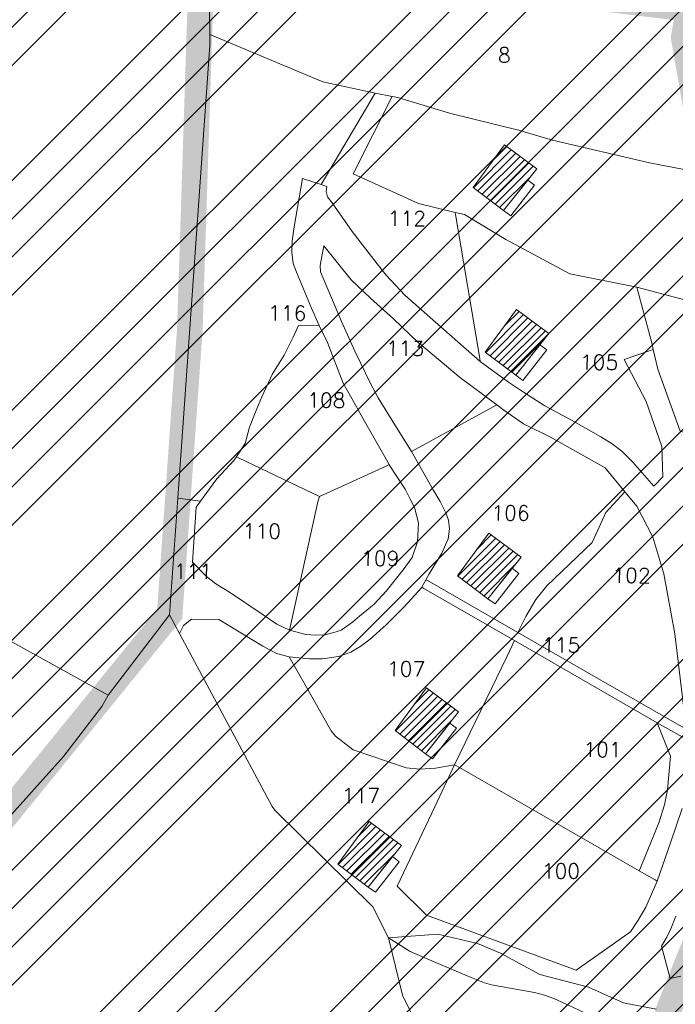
# Model space of a CAD drawing. Header units: metres. Extents: x 578835 to 593571, y 248557 to 255108.
# Tile 60 of 251: x 582948 to 583102, y 249711 to 249942. Entities that reach past the tile are written whole.
import ezdxf

# ---------------------------------------------------------------- set-up
doc = ezdxf.new("R2010")
doc.units = ezdxf.units.M
doc.linetypes.add('CACHEX2', pattern=[0.75, 0.5, -0.25])
doc.linetypes.add('SOLID_LINE', pattern=[0])
for name, color, linetype, lineweight in [('Cad-BATIMENT_BATI_LEGER13', 7, 'SOLID_LINE', 0), ('Cad-BATIMENT_BATI_PRIVE12', 7, 'SOLID_LINE', 0), ('Cad-BATIMENT_BATI_PRIVE12_HACH', 7, 'SOLID_LINE', 0), ('Cad-PARCELLAIRE_PARCELLE1', 250, 'SOLID_LINE', 0), ('Cad-TOPONYMIE_NUMERO_DE_PARCELL182', 250, 'SOLID_LINE', 0), ('PLU', 7, 'CACHEX2', 5), ('PPRIF - contour', 10, 'Continuous', 9)]:
    doc.layers.add(name, color=color, linetype=linetype, lineweight=lineweight)
doc.styles.add('TEXTSTYLE_45_11', font='txt.shx', dxfattribs={"oblique": 50})

msp = doc.modelspace()

# ---------------------------------------------------------------- hatches: boundary and pattern name
at = {"layer": 'Cad-BATIMENT_BATI_PRIVE12_HACH', "ltscale": 0.4}
h = msp.add_hatch(dxfattribs=at)
h.set_pattern_fill('ANSI31', color=256, scale=0.4, style=0)
h.set_pattern_definition([(45, (-41.1616, 368.0525), (-0.898025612, 0.898025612), [])])
h.paths.add_polyline_path([(583061.72, 249912.89), (583054.39, 249902.92), (583061.52, 249897.49), (583069.28, 249907.28)])
h = msp.add_hatch(dxfattribs=at)
h.set_pattern_fill('ANSI31', color=256, scale=0.4, style=0)
h.set_pattern_definition([(45, (-38.3171, 329.4563), (-0.898025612, 0.898025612), [])])
h.paths.add_polyline_path([(583064.56, 249874.29), (583057.23, 249864.32), (583064.36, 249858.89), (583072.12, 249868.68)])
h = msp.add_hatch(dxfattribs=at)
h.set_pattern_fill('ANSI31', color=256, scale=0.4, style=0)
h.set_pattern_definition([(45, (-44.8188, 277.0467), (-0.898025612, 0.898025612), [])])
h.paths.add_polyline_path([(583058.06, 249821.88), (583050.73, 249811.91), (583057.86, 249806.48), (583065.62, 249816.27)])
h = msp.add_hatch(dxfattribs=at)
h.set_pattern_fill('ANSI31', color=256, scale=0.4, style=0)
h.set_pattern_definition([(45, (-59.4567, 240.7597), (-0.898025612, 0.898025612), [])])
h.paths.add_polyline_path([(583043.42, 249785.6), (583036.09, 249775.62), (583043.22, 249770.2), (583050.98, 249779.99)])
h = msp.add_hatch(dxfattribs=at)
h.set_pattern_fill('ANSI31', color=256, scale=0.4, style=0)
h.set_pattern_definition([(45, (-72.8665, 209.4765), (-0.898025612, 0.898025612), [])])
h.paths.add_polyline_path([(583030.01, 249754.31), (583022.68, 249744.34), (583029.81, 249738.91), (583037.57, 249748.7)])
at = {"layer": 'PPRIF - contour', "lineweight": 15}
h = msp.add_hatch(dxfattribs=at)
h.set_pattern_fill('ANSI34', color=30, scale=2, style=0)
h.paths.add_polyline_path([(583168.56, 249236.59), (583178.02, 249273.37), (583184.15, 249314.36), (583186.86, 249348.54), (583183.82, 249412.65), (583188.31, 249497.75), (583209.56, 249638.59), (583209.57, 249654.16), (583202.87, 249764.69), (583181.22, 249772.54), (583212.18, 249841.81), (583235.33, 249974.64), (583193.51, 249985.09), (583186.04, 250045.54), (583188.28, 250067.18), (583195.8, 250078.07), (583245.78, 250078.37), (583251.01, 250132.85), (583194.25, 250138.82), (583209.94, 250168.32), (583209.19, 250188.47), (583208.21, 250203.8), (583217.43, 250267.61), (583213.64, 250277.41), (583256.98, 250284.74), (583262.34, 250350.34), (583266.18, 250436.39), (583274.5, 250436.7), (583214.43, 250499.33), (583184.56, 250537.39), (583218.91, 250547.09), (583241.07, 250552.07), (583269.68, 250547.09), (583271.18, 250569.48), (583274.91, 250580.67), (583286.48, 250597.77), (583293.66, 250716.62), (583278.73, 250731.44), (583193.67, 250750.25), (583156.78, 250759.28), (583135.71, 250831.5), (583141.39, 250856.49), (583145.69, 250864.01), (583161.1, 250891.6), (583169.34, 250905.21), (583172.57, 250920.26), (583171.49, 250936.38), (583169.31, 250950.6), (583181.85, 251003.26), (583206.95, 251084.03), (583216.62, 251114.12), (583232.39, 251161.77), (583245.29, 251209.41), (583234.54, 251210.94), (583234.1, 251288.09), (583244.66, 251288.39), (583237.9, 251328.73), (583229.54, 251356.01), (583200.13, 251357.42), (583190.46, 251371.39), (583189.74, 251379.63), (583190.1, 251406.14), (583244.22, 251415.82), (583256.04, 251419.04), (583270.74, 251430.86), (583295.47, 251440.89), (583325.21, 251451.64), (583340.94, 251464.43), (583366, 251457.91), (583398.59, 251444.88), (583422.15, 251436.37), (583417.63, 251462.92), (583418.14, 251495.99), (583409.11, 251546.1), (583400.09, 251585.18), (583359.99, 251579.17), (583344.95, 251609.23), (583333.92, 251624.76), (583325.9, 251633.28), (583319.39, 251648.31), (583296.33, 251649.31), (583292.32, 251666.85), (583282.01, 251764.42), (583240.65, 251790.03), (583212.78, 251805.76), (583221.32, 251831.82), (583251.44, 251830.48), (583273.02, 251828.23), (583262.67, 251903.93), (583199.69, 251895.44), (583192.95, 251945.32), (583256.33, 251954.31), (583243.74, 252050.47), (583214.52, 252068.27), (583208.68, 252073.66), (583201.93, 252137.92), (583178.11, 252135.22), (583183.95, 252176.12), (583226.69, 252181.65), (583216.8, 252253.1), (583210.96, 252307.92), (583193.36, 252422.33), (583178.97, 252519.84), (583167.73, 252607.66), (583178.52, 252614.4), (583188.29, 252625.39), (583184.93, 252642.05), (583192.13, 252639.75), (583210.89, 252641.9), (583205.05, 252676.95), (583200.1, 252708.47), (583205.05, 252708.02), (583194.96, 252797.38), (583191.02, 252799.28), (583173.51, 252800.6), (583168.08, 252797.59), (583165.67, 252793.82), (583165.69, 252787.69), (583073.05, 252815.41), (583065.66, 252814.13), (583065.94, 252812.7), (583046.85, 252808.33), (583047.04, 252816.04), (582997.15, 252812.42), (582995.86, 252782.45), (582980.16, 252787.72), (582949.89, 252804.92), (582947.27, 252800.69), (582935.19, 252777.61), (582924.38, 252768.8), (582917.32, 252760.63), (582910.91, 252748.5), (582903.76, 252736.42), (582880, 252724.86), (582817.58, 252706.15), (582782.59, 252696.37), (582747.69, 252696.56), (582653.19, 252726.32), (582583.51, 252736.7), (582547.53, 252745.89), (582391.95, 252693.83), (582342.71, 252696.56), (582258, 252701.11), (582228.89, 252730.03), (582194.3, 252754.65), (582137.15, 252749.12), (582028.37, 252701.22), (581997.03, 252701.83), (581923.09, 252643.99), (581895.44, 252653.82), (581782.97, 252699.88), (581749.17, 252724.45), (581694.48, 252730.59), (581626.87, 252779.73), (581623.69, 252832.13), (581568.99, 252867.14), (581549.94, 252902.76), (581520.9, 252875.84), (581488.95, 252861.1), (581415.1, 252871.66), (581333.97, 252861.22), (581285.87, 252845.9), (581226.26, 252859.41), (581213.27, 252848.96), (581176.79, 252829.19), (581135.62, 252832.26), (581093.83, 252851.3), (581026.18, 252865.71), (580894.22, 252859.98), (580764.18, 252821.75), (580666.25, 252837.89), (580606.97, 252807.31), (580553.37, 252825.96), (580518.38, 252831.19), (580426.24, 252844.58), (580314.78, 252864.48), (580232.54, 252861.61), (580193.34, 252877.86), (579737.68, 252731.06), (579339.29, 252594.91), (579467.34, 252529.95), (579492.26, 252526.53), (579537.88, 252506.87), (579628.29, 252501.98), (579673.34, 252488.27), (579756.55, 252421.24), (579801.62, 252412.32), (579849.52, 252376.66), (579890.09, 252373.24), (579954.11, 252362.98), (580003.08, 252331.22), (580020.69, 252319.86), (580037.79, 252307.65), (580048.55, 252295.44), (580067.12, 252269.55), (580095.49, 252178.46), (580127.66, 252086.63), (580157.22, 252011.67), (580209.32, 251928.46), (580208.41, 251858.24), (580196.24, 251818.11), (580206.29, 251790.3), (580227.07, 251716.54), (580274.53, 251673.98), (580324.82, 251599.61), (580345.2, 251567.99), (580352.27, 251548.44), (580380.56, 251474.57), (580498.13, 251465.11), (580632.34, 251425.65), (580688.87, 251403.81), (580903, 251328.66), (581057.22, 251304.45), (581128.89, 251277.45), (581306.24, 251176.53), (581363.6, 251156.15), (581418.4, 251079.72), (581465.72, 250967.17), (581546.02, 250830.88), (581604.72, 250760.44), (581621.29, 250710.76), (581635.31, 250677.64), (581677.37, 250643.25), (581761.5, 250538.8), (581878.03, 250481.58), (581978.36, 250416.05), (582083.64, 250336.15), (582132.06, 250252.96), (582193.12, 250147.32), (582211.34, 250118.18), (582217.79, 250080.35), (582244.22, 249930.09), (582252.92, 249788.8), (582279.87, 249720.73), (582264.14, 249693.23), (582229.1, 249576.98), (582243.69, 249504.21), (582236.53, 249458.37), (582233.12, 249417.21), (582207.89, 249404.14), (582210.7, 249314.66), (582282.52, 249136.36), (582365.79, 249069.63), (582329.51, 248868.66), (582370.33, 248802.93), (582389.99, 248830.88), (582435.35, 248829.37), (582475.81, 248930.64), (582488.18, 248933.83), (582505.04, 248934.94), (582536.56, 248931.03), (582545.58, 248873.46), (582547.73, 248837.81), (582559.27, 248733.3), (582660.26, 248731.96), (582707.75, 248722.61), (582711.09, 248844.25), (582713.77, 248853.61), (582730.11, 248933.31), (582770.57, 249048.63), (582781.22, 249070.77), (582782.86, 249074.05), (582786.69, 249073.51), (582794.34, 249066.4), (582795.98, 249060.39), (582802, 249037.44), (582837.54, 249029.24), (582847.92, 249019.4), (582859.41, 249022.68), (582870.89, 249021.59), (582882.91, 249029.79), (582897.68, 249024.87), (582894.41, 249004.61), (582898.78, 248991.5), (582903.16, 248984.94), (582914.71, 248986.01), (582980.86, 249040.12), (583036.72, 249107.47), (583089.79, 249152.85), (583096.96, 249144.66), (583169.29, 249123.72), (583150.9, 249178.85), (583158.77, 249200.15)])

# ---------------------------------------------------------------- linework, layer by layer
at = {"layer": 'Cad-BATIMENT_BATI_LEGER13'}
for points in [[(583063.19, 249896.29), (583068.77, 249903.44), (583067.19, 249904.65), (583061.52, 249897.49), (583063.19, 249896.29), (583063.19, 249896.29)], [(583066.03, 249857.7), (583071.62, 249864.85), (583070.03, 249866.05), (583064.36, 249858.89), (583066.03, 249857.7), (583066.03, 249857.7)], [(583059.53, 249805.29), (583065.12, 249812.44), (583063.53, 249813.65), (583057.86, 249806.48), (583059.53, 249805.29), (583059.53, 249805.29)], [(583044.89, 249769), (583050.48, 249776.15), (583048.89, 249777.36), (583043.22, 249770.2), (583044.89, 249769), (583044.89, 249769)], [(583031.48, 249737.72), (583037.07, 249744.87), (583035.48, 249746.08), (583029.81, 249738.91), (583031.48, 249737.72), (583031.48, 249737.72)]]:
    msp.add_lwpolyline(points, close=True, dxfattribs=at)
at = {"layer": 'Cad-BATIMENT_BATI_PRIVE12'}
for points in [[(583061.72, 249912.89), (583054.39, 249902.92), (583061.52, 249897.49), (583069.28, 249907.28), (583061.72, 249912.89), (583061.72, 249912.89)], [(583064.56, 249874.29), (583057.23, 249864.32), (583064.36, 249858.89), (583072.12, 249868.68), (583064.56, 249874.29), (583064.56, 249874.29)], [(583058.06, 249821.88), (583050.73, 249811.91), (583057.86, 249806.48), (583065.62, 249816.27), (583058.06, 249821.88), (583058.06, 249821.88)], [(583043.42, 249785.6), (583036.09, 249775.62), (583043.22, 249770.2), (583050.98, 249779.99), (583043.42, 249785.6), (583043.42, 249785.6)], [(583030.01, 249754.31), (583022.68, 249744.34), (583029.81, 249738.91), (583037.57, 249748.7), (583030.01, 249754.31), (583030.01, 249754.31)]]:
    msp.add_lwpolyline(points, close=True, dxfattribs=at)
at = {"layer": 'Cad-PARCELLAIRE_PARCELLE1'}
for points in [[(582941, 249799.32), (582968.91, 249783.92), (582983.26, 249802.73), (582985.18, 249830.08), (582992.66, 249936.27), (582992.71, 249938.73), (582992.43, 249955.87), (582991.06, 250007.93), (582972.69, 250009.74), (582940.36, 250011.84)], [(583106.53, 249875.87), (583092.71, 249879.51), (583077.03, 249882.67), (583062.01, 249890.67), (583052.37, 249896.55), (583050.19, 249897.04), (583041.61, 249899.11), (583026.27, 249906.07), (583035.38, 249924.23), (583035.38, 249924.23), (583035.38, 249924.23), (583036.73, 249924), (583048.82, 249920.34), (583064.98, 249916.33), (583073.01, 249913.99), (583095.73, 249908.64), (583122.95, 249903.44)], [(583103.69, 249781.45), (583101.62, 249798.33), (583099.05, 249812.38), (583096.51, 249820.98), (583092.7, 249828.24), (583089.95, 249831.58), (583085.35, 249837.22), (583072.64, 249844.29), (583066.18, 249847.54), (583061.55, 249850.72), (583059.96, 249851.93), (583051.08, 249858.55), (583047.09, 249861.89), (583041.42, 249866.66), (583035.69, 249872.08), (583030.34, 249876.99), (583025.77, 249881.29), (583019.42, 249889.24), (583018.57, 249884.6), (583018.61, 249883.15), (583023.53, 249871.52), (583026.68, 249864.54), (583028.07, 249861.65), (583030.25, 249857.14), (583032.12, 249853.62), (583036.03, 249847.25), (583039.73, 249841.43), (583039.93, 249841), (583042.63, 249836.33), (583045.05, 249832.07), (583046.68, 249829.3), (583047.97, 249826.63), (583048.61, 249824.9), (583048.86, 249822.91), (583048.56, 249820.54), (583047.03, 249817.18), (583044.05, 249812.37), (583043.26, 249810.97), (583042.34, 249809.22), (583042.26, 249809.1), (583038.19, 249804.63), (583034, 249800.38), (583030.24, 249797.05), (583028.07, 249795.42), (583025.71, 249794.01), (583022.82, 249792.99), (583019.08, 249792.45), (583016.02, 249792.42), (583011.29, 249792.91), (583008.34, 249793.67), (583005.14, 249795.41), (582994.81, 249801.69), (582988.37, 249801.7), (582986.52, 249800.21), (582985.6, 249798.35), (582983.26, 249802.73), (582985.18, 249830.08), (582990.52, 249829.42), (582989.48, 249827.99), (582988.66, 249815.11), (582991.91, 249811.7), (582994.12, 249809.99), (582997.33, 249808.02), (583005.19, 249802.77), (583008.42, 249800.59), (583011.34, 249799.17), (583011.34, 249799.17), (583015.22, 249798.15), (583017.54, 249798), (583019.68, 249798.07), (583022.26, 249798.74), (583023.46, 249799.17), (583026.11, 249801.06), (583027.73, 249802.42), (583031.2, 249805.28), (583034, 249808.3), (583037.95, 249813.31), (583040.1, 249816.17), (583041.37, 249819.84), (583041.57, 249824.31), (583040.61, 249827.91), (583039.62, 249829.83), (583038.44, 249832.19), (583034.74, 249837.9), (583034.73, 249838.01), (583033.1, 249840.88), (583028.95, 249848.11), (583025.27, 249854.72), (583023.92, 249857.06), (583020.24, 249866.56), (583018.34, 249870.53), (583016.51, 249874.62), (583013.01, 249883.02), (583012.18, 249885.06), (583011.88, 249887.72), (583012, 249890.29), (583012.45, 249893.67), (583014.4, 249904.98), (583018.81, 249903.56), (583019.39, 249903.39), (583020.08, 249903.11), (583019.92, 249901.98), (583020.28, 249900.67), (583021.38, 249899.32), (583026.07, 249892.57), (583031.89, 249885.04), (583034.02, 249882.31), (583038.36, 249877.66), (583056.06, 249862.08), (583062.65, 249857.28), (583066.15, 249854.9), (583071.19, 249851.75), (583077.41, 249848.36), (583084.33, 249844.48), (583086.95, 249842.81), (583089.23, 249841.1), (583091.83, 249838.54), (583096.68, 249832.92), (583098.8, 249835.1), (583098.62, 249842.22), (583094.95, 249852.73), (583089.75, 249862.55), (583095.68, 249864.6), (583096.57, 249864.89), (583097.69, 249860.31), (583102.86, 249845.81)], [(583048.09, 249692.65), (583037.85, 249713.64), (583034.59, 249727.08), (583030.85, 249734.35), (583007.93, 249756.97), (583007.29, 249757.8), (582985.6, 249798.35), (582983.26, 249802.73), (582968.91, 249783.92), (582968.91, 249783.92), (582968.91, 249783.92), (582967.41, 249781.23), (582958.4, 249769.55), (582942.7, 249752.09)], [(583097.25, 249710.34), (583089.62, 249711.83), (583081.39, 249715.5), (583070.02, 249718.44), (583060.77, 249723.47), (583055.39, 249725.7), (583046.14, 249727.94), (583034.59, 249727.08), (583030.85, 249734.35), (583007.93, 249756.97), (583007.29, 249757.8), (582985.6, 249798.35), (582986.52, 249800.21), (582988.37, 249801.7), (582994.81, 249801.69), (583005.14, 249795.41), (583008.34, 249793.67), (583011.29, 249792.91), (583011.58, 249792.38), (583015.35, 249785.78), (583021.14, 249775.57), (583022.16, 249774.31), (583026.29, 249771.09), (583038.69, 249766.88), (583041.93, 249766.6), (583045.54, 249766.79), (583050.01, 249767.61), (583045.39, 249757.75), (583036.55, 249739.18), (583043.46, 249732.4), (583078.51, 249719.49), (583091.28, 249728.46), (583093.04, 249731.17), (583094.84, 249734.22), (583097.46, 249740.35), (583100.6, 249749.3), (583103.39, 249757.34)], [(582941, 249799.32), (582968.91, 249783.92), (582967.41, 249781.23), (582958.4, 249769.55), (582942.7, 249752.09)], [(583103.39, 249757.34), (583100.6, 249749.3), (583097.46, 249740.35), (583097.02, 249740.65), (583093.3, 249742.79), (583093.57, 249743.49), (583097.9, 249753.99), (583099.2, 249758.22), (583099.89, 249761.73), (583100.63, 249769.6), (583097.51, 249777.47), (583097.51, 249777.47), (583104.6, 249773.49)], [(583101.86, 249732.14), (583100.71, 249729.14), (583099.8, 249727.17), (583098.49, 249725.06), (583100.52, 249717.53), (583103.04, 249718.07)], [(583103.04, 249718.07), (583100.52, 249717.53), (583098.49, 249725.06), (583098.49, 249725.06), (583098.49, 249725.06), (583099.8, 249727.17), (583100.71, 249729.14), (583101.86, 249732.14)]]:
    msp.add_lwpolyline(points, dxfattribs=at)
for points in [[(582992.71, 249938.73), (583019.19, 249927.67), (583031.45, 249925.02), (583035.38, 249924.23), (583036.73, 249924), (583048.82, 249920.34), (583064.98, 249916.33), (583073.01, 249913.99), (583095.73, 249908.64), (583122.95, 249903.44), (583135.82, 249901.39), (583133.81, 249934.44), (583105.76, 249937.56), (583103.68, 249937.84), (583104.85, 249944.51), (583095.19, 249945.6), (583054.3, 249950.66), (583034.38, 249953.02), (583036.53, 250010.38), (582990.91, 250012.6), (582991.06, 250007.93), (582992.43, 249955.87), (582992.71, 249938.73), (582992.71, 249938.73)], [(582985.18, 249830.08), (582992.66, 249936.27), (582992.71, 249938.73), (583019.19, 249927.67), (583031.45, 249925.02), (583018.81, 249903.56), (583014.4, 249904.98), (583012.45, 249893.67), (583012, 249890.29), (583011.88, 249887.72), (583012.18, 249885.06), (583013.01, 249883.02), (583016.51, 249874.62), (583018.34, 249870.53), (583017.85, 249870.49), (583013.47, 249870.57), (583012.22, 249867.79), (583010.09, 249863.6), (583007.41, 249859.25), (583004.89, 249853.8), (583003.3, 249850.1), (583002.02, 249846.76), (583000.94, 249842.88), (582998.9, 249839.7), (582998.3, 249838.88), (582994.37, 249834.65), (582993.48, 249833.46), (582990.52, 249829.42), (582985.18, 249830.08), (582985.18, 249830.08)], [(583056.06, 249862.08), (583038.36, 249877.66), (583034.02, 249882.31), (583031.89, 249885.04), (583026.07, 249892.57), (583021.38, 249899.32), (583020.28, 249900.67), (583019.92, 249901.98), (583020.08, 249903.11), (583019.39, 249903.39), (583018.81, 249903.56), (583031.45, 249925.02), (583035.38, 249924.23), (583026.27, 249906.07), (583041.61, 249899.11), (583050.19, 249897.04), (583050.23, 249896.6), (583055.92, 249862.85), (583056.06, 249862.08), (583056.06, 249862.08)], [(583091.83, 249838.54), (583089.23, 249841.1), (583086.95, 249842.81), (583084.33, 249844.48), (583077.41, 249848.36), (583071.19, 249851.75), (583066.15, 249854.9), (583062.65, 249857.28), (583056.06, 249862.08), (583055.92, 249862.85), (583050.23, 249896.6), (583050.19, 249897.04), (583052.37, 249896.55), (583062.01, 249890.67), (583077.03, 249882.67), (583092.71, 249879.51), (583096.29, 249866.21), (583096.57, 249864.89), (583095.68, 249864.6), (583089.75, 249862.55), (583094.95, 249852.73), (583098.62, 249842.22), (583098.8, 249835.1), (583096.68, 249832.92), (583091.83, 249838.54), (583091.83, 249838.54)], [(583039.93, 249841), (583039.73, 249841.43), (583036.03, 249847.25), (583032.12, 249853.62), (583030.25, 249857.14), (583028.07, 249861.65), (583026.68, 249864.54), (583023.53, 249871.52), (583018.61, 249883.15), (583018.57, 249884.6), (583019.42, 249889.24), (583025.77, 249881.29), (583030.34, 249876.99), (583035.69, 249872.08), (583041.42, 249866.66), (583047.09, 249861.89), (583051.08, 249858.55), (583059.96, 249851.93), (583039.93, 249841), (583039.93, 249841)], [(583102.86, 249845.81), (583097.69, 249860.31), (583096.57, 249864.89), (583096.29, 249866.21), (583092.71, 249879.51), (583106.53, 249875.87), (583117.09, 249873.85), (583126.76, 249874.55), (583134.35, 249872.62), (583134.57, 249871.85), (583137.74, 249859.64), (583138.99, 249854.51), (583139.45, 249849.97), (583139.41, 249847.4), (583139.27, 249843.26), (583138.95, 249841.12), (583138.1, 249836.48), (583137.99, 249835.91), (583103.45, 249845.63), (583102.86, 249845.81), (583102.86, 249845.81)], [(583018.38, 249830.51), (582999.41, 249839.52), (582998.9, 249839.7), (583000.94, 249842.88), (583002.02, 249846.76), (583003.3, 249850.1), (583004.89, 249853.8), (583007.41, 249859.25), (583010.09, 249863.6), (583012.22, 249867.79), (583013.47, 249870.57), (583017.85, 249870.49), (583018.34, 249870.53), (583020.24, 249866.56), (583023.92, 249857.06), (583025.27, 249854.72), (583028.95, 249848.11), (583033.1, 249840.88), (583034.73, 249838.01), (583034.03, 249837.61), (583018.38, 249830.51), (583018.38, 249830.51)], [(583043.86, 249810.68), (583043.26, 249810.97), (583044.05, 249812.37), (583047.03, 249817.18), (583048.56, 249820.54), (583048.86, 249822.91), (583048.61, 249824.9), (583047.97, 249826.63), (583046.68, 249829.3), (583045.05, 249832.07), (583042.63, 249836.33), (583039.93, 249841), (583059.96, 249851.93), (583061.55, 249850.72), (583066.18, 249847.54), (583072.64, 249844.29), (583085.35, 249837.22), (583089.95, 249831.58), (583085.48, 249826.74), (583082.28, 249819.67), (583071.67, 249809.54), (583069.05, 249806.31), (583066.74, 249802.33), (583064.82, 249798.6), (583043.86, 249810.68), (583043.86, 249810.68)], [(583008.42, 249800.59), (583005.19, 249802.77), (582997.33, 249808.02), (582994.12, 249809.99), (582991.91, 249811.7), (582988.66, 249815.11), (582989.48, 249827.99), (582990.52, 249829.42), (582993.48, 249833.46), (582994.37, 249834.65), (582998.3, 249838.88), (582998.9, 249839.7), (582999.41, 249839.52), (583018.38, 249830.51), (583017.98, 249829.25), (583011.34, 249799.17), (583008.42, 249800.59), (583008.42, 249800.59)], [(583015.22, 249798.15), (583011.34, 249799.17), (583011.34, 249799.17), (583017.98, 249829.25), (583018.38, 249830.51), (583034.03, 249837.61), (583034.73, 249838.01), (583034.74, 249837.9), (583038.44, 249832.19), (583039.62, 249829.83), (583040.61, 249827.91), (583041.57, 249824.31), (583041.37, 249819.84), (583040.1, 249816.17), (583037.95, 249813.31), (583034, 249808.3), (583031.2, 249805.28), (583027.73, 249802.42), (583026.11, 249801.06), (583023.46, 249799.17), (583022.26, 249798.74), (583019.68, 249798.07), (583017.54, 249798), (583015.22, 249798.15), (583015.22, 249798.15)], [(583089.95, 249831.58), (583092.7, 249828.24), (583096.51, 249820.98), (583099.05, 249812.38), (583101.62, 249798.33), (583103.69, 249781.45), (583104.31, 249775.93), (583064.82, 249798.6), (583066.74, 249802.33), (583069.05, 249806.31), (583071.67, 249809.54), (583082.28, 249819.67), (583085.48, 249826.74), (583089.95, 249831.58), (583089.95, 249831.58)], [(583097.51, 249777.47), (583064.07, 249796.75), (583042.85, 249808.92), (583042.34, 249809.22), (583043.26, 249810.97), (583043.86, 249810.68), (583064.82, 249798.6), (583104.31, 249775.93), (583104.6, 249773.49), (583097.51, 249777.47), (583097.51, 249777.47)], [(583038.69, 249766.88), (583026.29, 249771.09), (583022.16, 249774.31), (583021.14, 249775.57), (583015.35, 249785.78), (583011.58, 249792.38), (583011.29, 249792.91), (583016.02, 249792.42), (583019.08, 249792.45), (583022.82, 249792.99), (583025.71, 249794.01), (583028.07, 249795.42), (583030.24, 249797.05), (583034, 249800.38), (583038.19, 249804.63), (583042.26, 249809.1), (583042.34, 249809.22), (583042.85, 249808.92), (583064.07, 249796.75), (583064.07, 249796.75), (583062.32, 249793.04), (583050.01, 249767.61), (583045.54, 249766.79), (583041.93, 249766.6), (583038.69, 249766.88), (583038.69, 249766.88)], [(583051.22, 249766.93), (583050.01, 249767.61), (583062.32, 249793.04), (583064.07, 249796.75), (583064.07, 249796.75), (583097.51, 249777.47), (583097.51, 249777.47), (583100.63, 249769.6), (583099.89, 249761.73), (583099.2, 249758.22), (583097.9, 249753.99), (583093.57, 249743.49), (583093.3, 249742.79), (583051.22, 249766.93), (583051.22, 249766.93)], [(583043.46, 249732.4), (583036.55, 249739.18), (583045.39, 249757.75), (583050.01, 249767.61), (583051.22, 249766.93), (583093.3, 249742.79), (583097.02, 249740.65), (583097.46, 249740.35), (583094.84, 249734.22), (583093.04, 249731.17), (583091.28, 249728.46), (583078.51, 249719.49), (583043.46, 249732.4), (583043.46, 249732.4)], [(583034.59, 249727.08), (583037.85, 249713.64), (583048.09, 249692.65), (583049.75, 249689.56), (583052.88, 249684.58), (583060.8, 249672.75), (583096.67, 249667.83), (583099.46, 249702.51), (583095.43, 249703.4), (583090.2, 249704.97), (583086.35, 249706.54), (583079.04, 249710.17), (583076.03, 249711.58), (583073.29, 249712.81), (583071.08, 249713.62), (583068.73, 249714.21), (583058.68, 249716.05), (583057.07, 249716.47), (583053.91, 249717.77), (583045.29, 249721.4), (583039.64, 249723.82), (583034.59, 249727.08), (583034.59, 249727.08)]]:
    msp.add_lwpolyline(points, close=True, dxfattribs=at)
at = {"layer": 'PLU', "color": 7, "ltscale": 2, "const_width": 6}
for points in [[(582982.74, 250076.02), (582991.71, 249984.44), (582988.01, 249869.72), (582983.3, 249802.98), (582942.18, 249752.37)], [(583036.49, 250072.99), (583036.61, 250010.61), (583034.41, 249953.24), (583104.91, 249944.73), (583103.71, 249938.01), (583112.98, 249885.38), (583112.65, 249791.45), (583110.56, 249736.2), (583100.05, 249709.75), (583096.75, 249668.02), (583044.03, 249615.23), (583063.51, 249597.09), (583006.97, 249530.43), (583006.97, 249530.43), (583006.97, 249530.43)]]:
    msp.add_lwpolyline(points, dxfattribs=at)

# ---------------------------------------------------------------- texts
at = {"layer": 'Cad-TOPONYMIE_NUMERO_DE_PARCELL182', "style": 'TEXTSTYLE_45_11'}
for s, height, p in [('8', 3.49, (583060.2, 249932.2)), ('112', 3.491, (583034.37, 249893.94)), ('116', 3.491, (583006.32, 249871.76)), ('113', 3.491, (583033.94, 249863.47)), ('105', 3.491, (583079.39, 249860.23)), ('108', 3.491, (583015.49, 249851.34)), ('106', 3.491, (583058.63, 249824.9)), ('110', 3.491, (583000.36, 249820.65)), ('109', 3.491, (583028.1, 249814.27)), ('111', 3.491, (582984.24, 249811.23)), ('102', 3.491, (583086.98, 249810.26)), ('115', 3.491, (583070.49, 249793.94)), ('107', 3.491, (583034.18, 249788.36)), ('101', 3.491, (583080.19, 249769.46)), ('117', 3.491, (583023.58, 249758.66)), ('100', 3.491, (583070.45, 249741))]:
    msp.add_text(s, height=height, rotation=359.5887, dxfattribs=at).set_placement(p)

doc.saveas('drawing.dxf')
